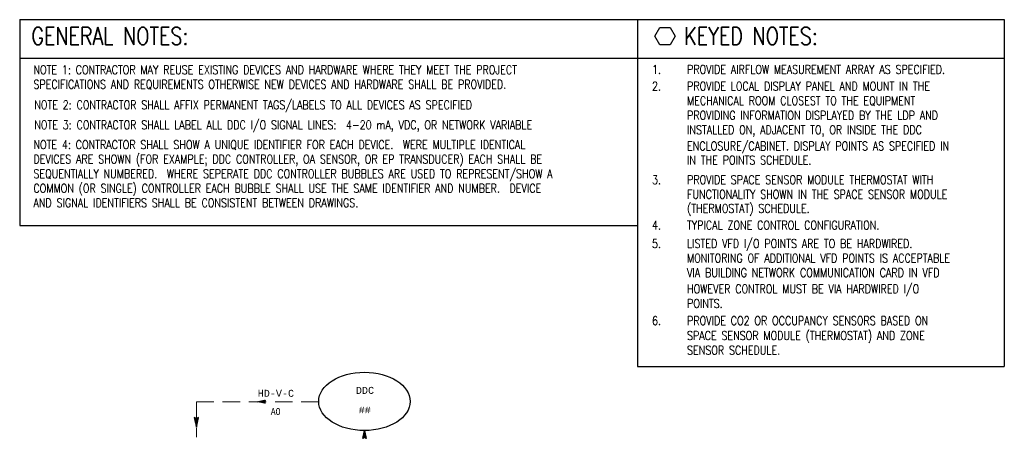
# Model space of a CAD drawing. Header units: inches. Extents: x 2.3 to 31, y 1.4 to 18.9.
# Tile 5 of 5: x 16.9 to 31, y 12.9 to 18.9. Entities that reach past the tile are written whole.
import ezdxf
from ezdxf.enums import TextEntityAlignment as Align

# ---------------------------------------------------------------- set-up
doc = ezdxf.new("R2010")
doc.units = ezdxf.units.IN
doc.header["$MEASUREMENT"] = 0
doc.linetypes.add('HIDDEN', pattern=[0.375, 0.25, -0.125])
doc.layers.get('0').update_dxf_attribs({"lineweight": 13})
for name, color, linetype, lineweight in [('G-Anno-Std-Text-Tag', 231, 'Continuous', 30), ('M-ANNO-NOTE', 2, 'Continuous', 30), ('M-ANNO-SYMB', 6, 'Continuous', 30), ('M-ANNO-TEXT', 2, 'Continuous', 30), ('M-DIAG-GRPH', 6, 'Continuous', 13)]:
    doc.layers.add(name, color=color, linetype=linetype, lineweight=lineweight)
doc.styles.add('Annotative', font='simplex.shx', dxfattribs={"width": 0.85, "height": 0.125})
doc.styles.add('CONTROLTXT', font='monotxt.shx')
doc.styles.add('Emc-Annotation', font='simplex.shx', dxfattribs={"width": 0.8})
doc.styles.add('Style-simplex', font='simplex.shx')

# ---------------------------------------------------------------- blocks, each defined once
blk = doc.blocks.new('_TagHexagon')
at = {"color": 0, "linetype": 'ByBlock', "flags": 128}
blk.add_lwpolyline([(-0.144, 0), (-0.072, 0.125), (0.072, 0.125), (0.144, 0), (0.072, -0.125), (-0.072, -0.125), (-0.144, 0)], close=True, dxfattribs=at)
at = {"color": 0, "style": 'Annotative'}
blk.add_attdef('TAGNUMBER', text='', height=0.0938, dxfattribs=at).set_placement((0, -0.047), align=Align.CENTER)
blk = doc.blocks.new('ColumnText_4')
at = {"layer": 'G-Anno-Std-Text-Tag', "style": 'Style-simplex', "width": 0.8}
for s, p in [('1.', (25.202, 4.098)), ('PROVIDE AIRFLOW MEASUREMENT ARRAY AS SPECIFIED.', (25.702, 4.098)), ('2.', (25.202, 3.858)), ('PROVIDE LOCAL DISPLAY PANEL AND MOUNT IN THE', (25.702, 3.858)), ('MECHANICAL ROOM CLOSEST TO THE EQUIPMENT', (25.702, 3.65)), ('PROVIDING INFORMATION DISPLAYED BY THE LDP AND', (25.702, 3.441)), ('INSTALLED ON, ADJACENT TO, OR INSIDE THE DDC', (25.702, 3.233)), ('ENCLOSURE/CABINET. DISPLAY POINTS AS SPECIFIED IN', (25.702, 3.001)), ('IN THE POINTS SCHEDULE.', (25.702, 2.8)), ('3.', (25.202, 2.518)), ('PROVIDE SPACE SENSOR MODULE THERMOSTAT WITH', (25.702, 2.518)), ('FUNCTIONALITY SHOWN IN THE SPACE SENSOR MODULE ', (25.703, 2.309)), ('(THERMOSTAT) SCHEDULE.', (25.703, 2.108)), ('4.', (25.202, 1.868)), ('TYPICAL ZONE CONTROL CONFIGURATION.', (25.702, 1.868)), ('5.', (25.202, 1.604)), ('LISTED VFD I/O POINTS ARE TO BE HARDWIRED.', (25.702, 1.604)), ('MONITORING OF ADDITIONAL VFD POINTS IS ACCEPTABLE', (25.702, 1.396)), ('VIA BUILDING NETWORK COMMUNICATION CARD IN VFD', (25.702, 1.188)), ('HOWEVER CONTROL MUST BE VIA HARDWIRED I/O', (25.702, 0.955)), ('POINTS.', (25.702, 0.747)), ('6.', (25.202, 0.501)), ('PROVIDE CO2 OR OCCUPANCY SENSORS BASED ON ', (25.702, 0.501)), ('SPACE SENSOR MODULE (THERMOSTAT) AND ZONE', (25.702, 0.287)), ('SENSOR SCHEDULE.', (25.702, 0.077))]:
    blk.add_text(s, height=0.125, dxfattribs=at).set_placement(p, align=Align.TOP_LEFT)

msp = doc.modelspace()

# ---------------------------------------------------------------- linework, layer by layer
at = {"layer": 'G-Anno-Std-Text-Tag', "color": 5}
for p, q in [((16.916, 18.88), (25.754, 18.88)), ((25.754, 18.88), (31.002, 18.88)), ((16.916, 18.329), (25.754, 18.329)), ((25.754, 18.329), (31.002, 18.329)), ((16.916, 15.934), (25.754, 15.934)), ((25.754, 13.915), (31.002, 13.915))]:
    msp.add_line(p, q, dxfattribs=at)
at = {"layer": 'M-ANNO-SYMB', "color": 5}
for p, q in [((16.916, 18.88), (16.916, 15.934)), ((25.754, 18.88), (25.754, 13.915)), ((31.002, 18.88), (31.002, 13.915))]:
    msp.add_line(p, q, dxfattribs=at)
at = {"layer": 'M-ANNO-SYMB', "linetype": 'Continuous'}
for p, q in [((20.338, 13.415), (20.331, 13.408)), ((20.338, 13.406), (20.331, 13.413)), ((20.359, 13.419), (20.345, 13.405)), ((20.359, 13.402), (20.345, 13.416)), ((20.381, 13.424), (20.359, 13.402)), ((20.381, 13.397), (20.359, 13.419)), ((20.402, 13.428), (20.373, 13.399)), ((20.402, 13.392), (20.373, 13.422)), ((20.424, 13.433), (20.387, 13.396)), ((20.424, 13.388), (20.387, 13.425)), ((20.418, 13.41), (20.401, 13.428)), ((20.418, 13.41), (20.401, 13.393)), ((20.424, 13.422), (20.415, 13.431)), ((20.424, 13.399), (20.415, 13.39)), ((20.429, 13.433), (20.428, 13.434)), ((20.429, 13.388), (20.428, 13.387)), ((19.444, 13.169), (19.414, 13.184)), ((19.414, 13.184), (19.444, 13.044)), ((19.464, 13.134), (19.415, 13.183)), ((19.418, 13.182), (19.415, 13.179)), ((19.425, 13.179), (19.417, 13.171)), ((19.462, 13.125), (19.418, 13.17)), ((19.432, 13.175), (19.419, 13.162)), ((19.46, 13.117), (19.42, 13.156)), ((19.439, 13.172), (19.421, 13.153)), ((19.451, 13.172), (19.423, 13.144)), ((19.458, 13.108), (19.423, 13.143)), ((19.472, 13.183), (19.425, 13.136)), ((19.456, 13.099), (19.426, 13.129)), ((19.472, 13.172), (19.427, 13.127)), ((19.469, 13.159), (19.429, 13.118)), ((19.454, 13.09), (19.429, 13.116)), ((19.466, 13.145), (19.43, 13.11)), ((19.463, 13.132), (19.432, 13.101)), ((19.452, 13.082), (19.432, 13.102)), ((19.466, 13.143), (19.434, 13.174)), ((19.46, 13.118), (19.434, 13.092)), ((19.458, 13.105), (19.436, 13.083)), ((19.475, 13.184), (19.444, 13.169)), ((19.444, 13.044), (19.475, 13.184)), ((19.468, 13.152), (19.448, 13.171)), ((19.469, 13.16), (19.455, 13.174)), ((19.471, 13.169), (19.462, 13.178)), ((19.473, 13.178), (19.469, 13.182)), ((19.451, 13.073), (19.435, 13.089)), ((19.455, 13.091), (19.438, 13.075)), ((19.449, 13.064), (19.438, 13.075)), ((19.452, 13.078), (19.44, 13.066)), ((19.447, 13.055), (19.441, 13.062)), ((19.449, 13.064), (19.442, 13.057)), ((19.446, 13.051), (19.444, 13.048)), ((19.445, 13.047), (19.444, 13.048)), ((21.839, 12.956), (21.854, 12.97)), ((21.856, 12.956), (21.842, 12.97)), ((21.844, 12.977), (21.851, 12.984)), ((21.852, 12.977), (21.845, 12.984)), ((21.825, 12.886), (21.824, 12.887)), ((21.825, 12.891), (21.862, 12.928)), ((21.837, 12.891), (21.827, 12.901)), ((21.83, 12.913), (21.859, 12.942)), ((21.848, 12.897), (21.83, 12.914)), ((21.87, 12.891), (21.833, 12.928)), ((21.834, 12.934), (21.856, 12.956)), ((21.866, 12.913), (21.836, 12.942)), ((21.861, 12.934), (21.839, 12.956)), ((21.848, 12.897), (21.865, 12.914)), ((21.859, 12.891), (21.868, 12.901)), ((21.87, 12.886), (21.871, 12.887))]:
    msp.add_line(p, q, dxfattribs=at)
at = {"layer": 'M-ANNO-SYMB'}
msp.add_ellipse((21.848, 13.414), major_axis=(0.654, 0), ratio=0.638644, dxfattribs=at)
at = {"layer": 'M-ANNO-SYMB', "linetype": 'Continuous'}
for points in [[(20.43, 13.387), (20.319, 13.41), (20.43, 13.434), (20.418, 13.41)], [(21.824, 12.885), (21.848, 12.996), (21.872, 12.885), (21.848, 12.897)]]:
    msp.add_3dface(points, dxfattribs=at)
at = {"layer": 'M-DIAG-GRPH', "color": 6, "linetype": 'HIDDEN'}
for q in [(21.193, 13.41), (19.444, 12.9)]:
    msp.add_line((19.444, 13.41), q, dxfattribs=at)

# ---------------------------------------------------------------- block references
at = {"layer": 'G-Anno-Std-Text-Tag'}
for name, p in [('_TagHexagon', (26.148, 18.644)), ('ColumnText_4', (0.761, 14.132))]:
    msp.add_blockref(name, p, dxfattribs=at)

# ---------------------------------------------------------------- texts
at = {"layer": 'G-Anno-Std-Text-Tag', "color": 4, "char_height": 0.25, "width": 4.51592, "attachment_point": 1, "style": 'Emc-Annotation'}
for s, insert in [('\\H1x;\\W0.8;\\C4;\\A1;GENERAL NOTES:', (17.083, 18.77)), ('\\H1x;\\W0.8;\\C4;\\A1;KEYED NOTES:', (26.423, 18.77))]:
    msp.add_mtext(s, dxfattribs=dict(at, insert=insert))
at = {"layer": 'M-ANNO-NOTE', "style": 'Emc-Annotation', "width": 0.8}
for s, p in [('NOTE 2: CONTRACTOR SHALL AFFIX PERMANENT TAGS/LABELS TO ALL DEVICES AS SPECIFIED', (17.125, 17.597)), ('NOTE 3: CONTRACTOR SHALL LABEL ALL DDC I/O SIGNAL LINES:  4-20 mA, VDC, OR NETWORK VARIABLE', (17.125, 17.31))]:
    msp.add_text(s, height=0.125, dxfattribs=at).set_placement(p)
at = {"layer": 'M-ANNO-NOTE', "char_height": 0.125, "width": 8.1729, "attachment_point": 1, "style": 'Emc-Annotation'}
for s, insert in [('\\H1x;\\W0.8;NOTE 1: CONTRACTOR MAY REUSE EXISTING DEVICES AND HARDWARE WHERE THEY MEET THE PROJECT SPECIFICATIONS AND REQUIREMENTS OTHERWISE NEW DEVICES AND HARDWARE SHALL BE PROVIDED. ', (17.113, 18.225)), ('\\H1x;\\W0.8;NOTE 4: CONTRACTOR SHALL SHOW A UNIQUE IDENTIFIER FOR EACH DEVICE.  WERE MULTIPLE IDENTICAL DEVICES ARE SHOWN (FOR EXAMPLE; DDC CONTROLLER, OA SENSOR, OR EP TRANSDUCER) EACH SHALL BE SEQUENTIALLY NUMBERED.  WHERE SEPERATE DDC CONTROLLER BUBBLES ARE USED TO REPRESENT/SHOW A COMMON (OR SINGLE) CONTROLLER EACH BUBBLE SHALL USE THE SAME IDENTIFIER AND NUMBER.  DEVICE AND SIGNAL IDENTIFIERS SHALL BE CONSISTENT BETWEEN DRAWINGS.', (17.113, 17.153))]:
    msp.add_mtext(s, dxfattribs=dict(at, insert=insert))
at = {"layer": 'M-ANNO-TEXT', "linetype": 'Continuous', "style": 'CONTROLTXT'}
for s, p in [('HD-V-C', (20.581, 13.48)), ('DDC', (21.856, 13.522)), ('##', (21.852, 13.241))]:
    msp.add_text(s, height=0.1, dxfattribs=at).set_placement(p, align=Align.CENTER)
at = {"layer": 'M-ANNO-TEXT', "style": 'CONTROLTXT', "width": 0.8}
msp.add_text('AO', height=0.1, dxfattribs=at).set_placement((20.508, 13.219))

doc.saveas('drawing.dxf')
